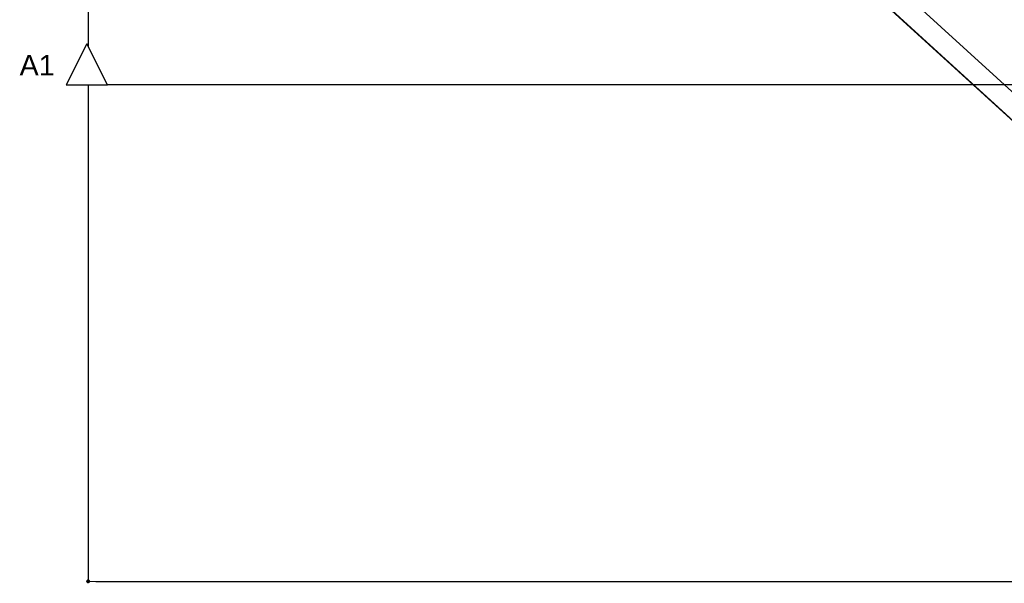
# Model space of a CAD drawing. Header units: millimetres. Extents: x -175445 to -20415, y -559200 to 231527.
# Tile 217 of 256: x -172478 to -153311, y -44474 to -33501. Entities that reach past the tile are written whole.
import ezdxf

# ---------------------------------------------------------------- set-up
doc = ezdxf.new("R2010")
doc.units = ezdxf.units.MM
doc.header["$MEASUREMENT"] = 0
doc.linetypes.add('Wipeout_Contour', pattern=[1000, 0, -1000])
for name, color, linetype in [('Płaszczyzna odcinająca', 7, 'Continuous'), ('Strop', 7, 'Continuous'), ('Wymiary', 63, 'Continuous'), ('Ściana', 7, 'Continuous')]:
    doc.layers.add(name, color=color, linetype=linetype)
doc.styles.add('Arial', font='txt')
doc.dimstyles.new('GENERATED_STYLE__1', dxfattribs={"dimtxt": 150, "dimasz": 152, "dimexe": 0.18, "dimexo": 0, "dimgap": 0.09, "dimtad": 1, "dimtih": 1, "dimtoh": 1, "dimlfac": 0.1, "dimzin": 0, "dimdsep": 46, "dimtxsty": 'Arial', "dimblk": 'ARROWHEAD_11', "dimblk1": 'ARROWHEAD_11', "dimblk2": 'ARROWHEAD_11', "dimcen": 0.09, "dimclrd": 114, "dimclre": 114, "dimclrt": 114, "dimazin": 0, "dimtfac": 1, "dimtdec": 4, "dimtmove": 0, "dimatfit": 3, "dimfxl": 1, "dimtolj": 1, "dimtzin": 0, "dimarcsym": 0})

# ---------------------------------------------------------------- blocks, each defined once
blk = doc.blocks.new('ARROWHEAD_11')
at = {"color": 0, "linetype": 'Continuous', "lineweight": 0}
blk.add_line((0, 0), (-1, 0), dxfattribs=at)
at = {"color": 0, "linetype": 'Continuous', "lineweight": 0, "const_width": 0.25, "flags": 128}
blk.add_lwpolyline([(-0.125, 0, 1), (0.125, 0, 1)], format="xyb", close=True, dxfattribs=at)
blk = doc.blocks.new('*D3104')
at = {"layer": 'Defpoints', "color": 0}
for p in [(-171146, -21885), (-73251, -36498), (-73251, -44436)]:
    blk.add_point(p, dxfattribs=at)
at = {"layer": 'Wymiary', "color": 114, "lineweight": -2}
for p, q in [((-171146, -21885), (-171146, -44436)), ((-73251, -36498), (-73251, -44436)), ((-170994, -44436), (-73403, -44436))]:
    blk.add_line(p, q, dxfattribs=at)
at = {"layer": 'Wymiary', "color": 114, "lineweight": -2, "xscale": 152, "yscale": 152, "zscale": 152, "rotation": 180}
blk.add_blockref('ARROWHEAD_11', (-171146, -44436), dxfattribs=at)
at = {"layer": 'Wymiary', "color": 114, "lineweight": -2, "xscale": 152, "yscale": 152, "zscale": 152}
blk.add_blockref('ARROWHEAD_11', (-73251, -44436), dxfattribs=at)
at = {"layer": 'Wymiary', "color": 114, "lineweight": 13, "insert": (-122199, -44359), "char_height": 150, "attachment_point": 5, "style": 'Arial'}
blk.add_mtext('\\A1;9790', dxfattribs=at)

msp = doc.modelspace()

# ---------------------------------------------------------------- linework, layer by layer
at = {"layer": 'Płaszczyzna odcinająca'}
msp.add_line((-72997.99, -34770.353), (-170770.681, -34770.353), dxfattribs=at)
at = {"layer": 'Strop', "flags": 128}
msp.add_lwpolyline([(-131693.029, -12962.088), (-135966.978, -12760.08, 0.006018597), (-138659.263, -12714.081, 0.048415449), (-160181.183, -14683.38, 0.000026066), (-160190.765, -14695.389), (-160190.765, -20716.639), (-166565.761, -20718.06), (-167010.777, -20718.06), (-164549.574, -22964.408), (-166747.245, -25372.279), (-165476.279, -26532.293), (-164319.332, -25264.688), (-164039.215, -25520.351), (-147240.722, -40852.382), (-147240.722, -42418.022), (-145950.766, -42418.022), (-102220.766, -42418.022)], format="xyb", dxfattribs=at)
at = {"layer": 'Ściana', "flags": 128}
for points in [[(-152950.722, -35094.149), (-156632.56, -31733.726)], [(-156945.885, -32002.85), (-152611.945, -35958.449)]]:
    msp.add_lwpolyline(points, dxfattribs=at)

# ---------------------------------------------------------------- texts
at = {"layer": 'Płaszczyzna odcinająca', "insert": (-172479.939, -34587.495), "char_height": 400, "attachment_point": 7, "style": 'Arial'}
msp.add_mtext('\\A1;{\\fArial|b0|i0|c238|p38;A1}', dxfattribs=at)

# ---------------------------------------------------------------- dimensions: what is measured, and where the dimension line sits
at = {"layer": 'Wymiary', "color": 114, "lineweight": 13}
dim = msp.add_linear_dim(base=(-73250.715, -44436.085), p1=(-171146.377, -21885.197), p2=(-73250.715, -36498.101), text='9790', dimstyle='GENERATED_STYLE__1', dxfattribs=at)
dim.commit()
dim.dimension.update_dxf_attribs({"geometry": '*D3104', "text_midpoint": (-122198.546, -44436.085), "dimtype": 160})

# ---------------------------------------------------------------- next in the draw order: wipeouts: each hides what was drawn before it
at = {"color": 254, "linetype": 'Wipeout_Contour', "lineweight": 0, "ltscale": 501024.679594}
msp.add_wipeout([(-171570.681, -34770.353), (-170770.681, -34770.353), (-171170.681, -33970.353)], dxfattribs=at).dxf.layer = 'Płaszczyzna odcinająca'

# ---------------------------------------------------------------- next in the draw order: linework, layer by layer
at = {"layer": 'Płaszczyzna odcinająca'}
for p, q in [((-171170.681, -33970.353), (-171570.681, -34770.353)), ((-170770.681, -34770.353), (-171170.681, -33970.353)), ((-171570.681, -34770.353), (-170770.681, -34770.353))]:
    msp.add_line(p, q, dxfattribs=at)

doc.saveas('drawing.dxf')
